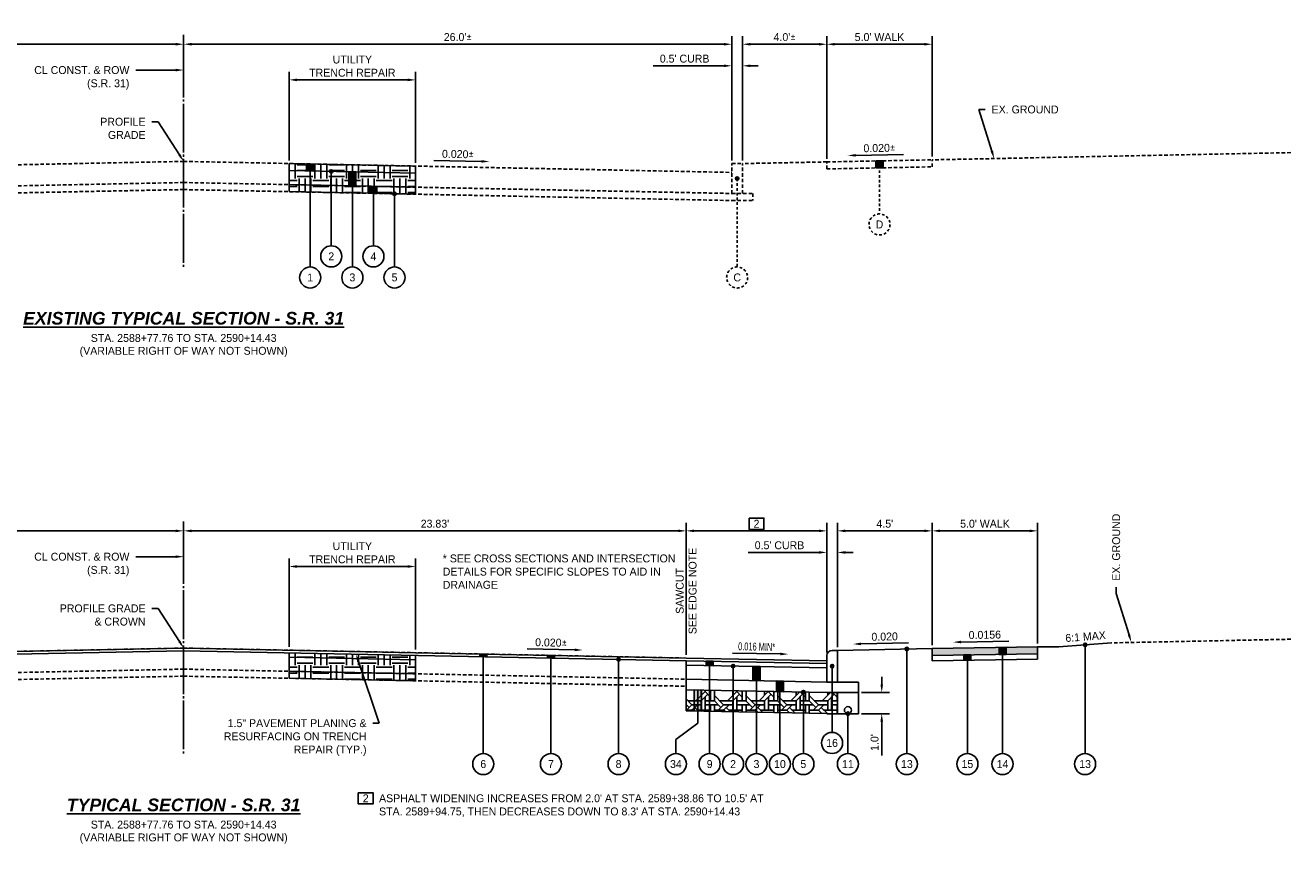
# Model space of a CAD drawing. Header units: feet. Extents: x 904 to 1979, y -2403 to -1843.
# Tile 34 of 34: x 1875 to 1935, y -1882 to -1843. Entities that reach past the tile are written whole.
import ezdxf
from ezdxf import colors
from ezdxf.entities.mleader import LeaderData, LeaderLine
from ezdxf.math import Vec2, Vec3

# ---------------------------------------------------------------- set-up
doc = ezdxf.new("R2010")
doc.units = ezdxf.units.FT
doc.header["$MEASUREMENT"] = 0
for name, pattern in [('cl', [5, 0.09375, -0.09375, 4.625, -0.09375, 0.09375]), ('HIDDEN', [0.375, 0.25, -0.125]), ('OhDOT_USTN3', [0.22, 0.165, -0.055])]:
    doc.linetypes.add(name, pattern=pattern)
for name, color, linetype in [('GE_P_CL', 180, 'cl'), ('PV_X_EOP', 27, 'OhDOT_USTN3'), ('RD_P_Text', 1, 'Continuous'), ('SC_Shading1', 247, 'Continuous'), ('SC_Shading1_Resurfacing', 247, 'Continuous'), ('SC_Shading2', 255, 'Continuous')]:
    doc.layers.add(name, color=color, linetype=linetype)
doc.styles.add('Slanted-Normal', font='font31.shx', dxfattribs={"height": 0.1})
doc.styles.get("Standard").update_dxf_attribs({"font": 'font31.shx'})
doc.dimstyles.new('COEC', dxfattribs={"dimscale": 13.9, "dimtxt": 0.18, "dimasz": 0.18, "dimexe": 0.18, "dimexo": 0.0625, "dimgap": 0.09, "dimtad": 1, "dimzin": 0, "dimdsep": 46, "dimtxsty": 'Standard', "dimcen": 0.09, "dimclrd": 256, "dimclre": 256, "dimclrt": 256, "dimaunit": 1, "dimadec": 4, "dimazin": 0, "dimtfac": 1, "dimtofl": 0, "dimtmove": 0, "dimatfit": 3, "dimfxl": 1, "dimtolj": 1, "dimtzin": 0, "dimlwd": -1, "dimlwe": -1, "dimarcsym": 0})

# ---------------------------------------------------------------- blocks, each defined once
blk = doc.blocks.new('*D1086')
at = {"layer": 'Defpoints', "color": 0, "transparency": 16777216}
for p in [(1856.37, -1843.976), (1882.37, -1843.531), (1856.37, -1849.634)]:
    blk.add_point(p, dxfattribs=at)
at = {"layer": 'RD_P_Text', "transparency": 16777216}
for p, q in [((1856.37, -1849.484), (1856.37, -1843.601)), ((1881.995, -1843.976), (1856.745, -1843.976)), ((1882.37, -1843.681), (1882.37, -1844.351))]:
    blk.add_line(p, q, dxfattribs=at)
for points in [[(1856.745, -1843.914), (1856.745, -1844.039), (1856.37, -1843.976)], [(1881.995, -1843.914), (1881.995, -1844.039), (1882.37, -1843.976)]]:
    blk.add_solid(points, dxfattribs=at)
at = {"layer": 'RD_P_Text', "transparency": 16777216, "insert": (1869.37, -1843.639), "char_height": 0.375, "attachment_point": 5}
blk.add_mtext("\\A1;26.0'{\\fISOCPEUR|b0|i0|c0|p34;%%P}", dxfattribs=at)
blk = doc.blocks.new('*D1090')
at = {"layer": 'Defpoints', "color": 0, "transparency": 16777216}
for p in [(1882.37, -1843.531), (1882.37, -1843.976), (1908.37, -1849.634)]:
    blk.add_point(p, dxfattribs=at)
at = {"layer": 'RD_P_Text', "transparency": 16777216}
for p, q in [((1882.37, -1843.681), (1882.37, -1844.351)), ((1907.995, -1843.976), (1882.745, -1843.976)), ((1908.37, -1849.484), (1908.37, -1843.601))]:
    blk.add_line(p, q, dxfattribs=at)
for points in [[(1882.745, -1843.914), (1882.745, -1844.039), (1882.37, -1843.976)], [(1907.995, -1843.914), (1907.995, -1844.039), (1908.37, -1843.976)]]:
    blk.add_solid(points, dxfattribs=at)
at = {"layer": 'RD_P_Text', "transparency": 16777216, "insert": (1895.37, -1843.639), "char_height": 0.375, "attachment_point": 5}
blk.add_mtext("\\A1;26.0'{\\fISOCPEUR|b0|i0|c0|p34;%%P}", dxfattribs=at)
blk = doc.blocks.new('*D1091')
at = {"layer": 'Defpoints', "color": 0, "transparency": 16777216}
for p in [(1908.87, -1843.976), (1908.87, -1849.634), (1912.87, -1849.554)]:
    blk.add_point(p, dxfattribs=at)
at = {"layer": 'RD_P_Text', "transparency": 16777216}
for p, q in [((1908.87, -1849.484), (1908.87, -1843.601)), ((1912.495, -1843.976), (1909.245, -1843.976)), ((1912.87, -1849.404), (1912.87, -1843.601))]:
    blk.add_line(p, q, dxfattribs=at)
for points in [[(1909.245, -1843.914), (1909.245, -1844.039), (1908.87, -1843.976)], [(1912.495, -1843.914), (1912.495, -1844.039), (1912.87, -1843.976)]]:
    blk.add_solid(points, dxfattribs=at)
at = {"layer": 'RD_P_Text', "transparency": 16777216, "insert": (1910.87, -1843.639), "char_height": 0.375, "attachment_point": 5}
blk.add_mtext("\\A1;4.0'{\\fISOCPEUR|b0|i0|c0|p34;%%P}", dxfattribs=at)
blk = doc.blocks.new('*D1092')
at = {"layer": 'Defpoints', "color": 0, "transparency": 16777216}
for p in [(1912.87, -1843.976), (1917.87, -1849.454), (1912.87, -1849.554)]:
    blk.add_point(p, dxfattribs=at)
at = {"layer": 'RD_P_Text', "transparency": 16777216}
for p, q in [((1912.87, -1849.404), (1912.87, -1843.601)), ((1917.495, -1843.976), (1913.245, -1843.976)), ((1917.87, -1849.304), (1917.87, -1843.601))]:
    blk.add_line(p, q, dxfattribs=at)
for points in [[(1913.245, -1843.914), (1913.245, -1844.039), (1912.87, -1843.976)], [(1917.495, -1843.914), (1917.495, -1844.039), (1917.87, -1843.976)]]:
    blk.add_solid(points, dxfattribs=at)
at = {"layer": 'RD_P_Text', "transparency": 16777216, "insert": (1915.37, -1843.639), "char_height": 0.375, "attachment_point": 5}
blk.add_mtext("\\A1;5.0' WALK", dxfattribs=at)
blk = doc.blocks.new('*D1093')
at = {"layer": 'Defpoints', "color": 0, "transparency": 16777216}
for p in [(1908.37, -1844.999), (1908.37, -1849.634), (1908.87, -1849.634)]:
    blk.add_point(p, dxfattribs=at)
at = {"layer": 'RD_P_Text', "transparency": 16777216}
for p, q in [((1908.37, -1849.484), (1908.37, -1844.624)), ((1908.87, -1849.484), (1908.87, -1844.624)), ((1907.995, -1844.999), (1904.635, -1844.999)), ((1909.245, -1844.999), (1909.62, -1844.999))]:
    blk.add_line(p, q, dxfattribs=at)
for points in [[(1907.995, -1844.936), (1907.995, -1845.061), (1908.37, -1844.999)], [(1909.245, -1844.936), (1909.245, -1845.061), (1908.87, -1844.999)]]:
    blk.add_solid(points, dxfattribs=at)
at = {"layer": 'RD_P_Text', "transparency": 16777216, "insert": (1906.128, -1844.661), "char_height": 0.375, "attachment_point": 5}
blk.add_mtext("\\A1;0.5' CURB", dxfattribs=at)
blk = doc.blocks.new('*D1094')
at = {"layer": 'Defpoints', "color": 0, "transparency": 16777216}
for p in [(1887.37, -1845.665), (1887.37, -1849.631), (1893.37, -1849.751)]:
    blk.add_point(p, dxfattribs=at)
at = {"layer": 'RD_P_Text', "transparency": 16777216}
for p, q in [((1887.37, -1849.481), (1887.37, -1845.29)), ((1893.37, -1849.601), (1893.37, -1845.29)), ((1892.995, -1845.665), (1887.745, -1845.665))]:
    blk.add_line(p, q, dxfattribs=at)
for points in [[(1887.745, -1845.603), (1887.745, -1845.728), (1887.37, -1845.665)], [(1892.995, -1845.603), (1892.995, -1845.728), (1893.37, -1845.665)]]:
    blk.add_solid(points, dxfattribs=at)
at = {"layer": 'RD_P_Text', "transparency": 16777216, "insert": (1890.37, -1845.015), "char_height": 0.375, "attachment_point": 5}
blk.add_mtext('\\A1;UTILITY\\PTRENCH REPAIR', dxfattribs=at)
blk = doc.blocks.new('*D1103')
at = {"layer": 'Defpoints', "color": 0, "transparency": 16777216}
for p in [(1882.37, -1866.596), (1858.37, -1867.041), (1858.37, -1873.076)]:
    blk.add_point(p, dxfattribs=at)
at = {"layer": 'RD_P_Text', "transparency": 16777216}
for p, q in [((1858.37, -1872.926), (1858.37, -1866.666)), ((1882.37, -1866.746), (1882.37, -1867.416)), ((1881.995, -1867.041), (1858.745, -1867.041))]:
    blk.add_line(p, q, dxfattribs=at)
for points in [[(1858.745, -1866.979), (1858.745, -1867.104), (1858.37, -1867.041)], [(1881.995, -1866.979), (1881.995, -1867.104), (1882.37, -1867.041)]]:
    blk.add_solid(points, dxfattribs=at)
at = {"layer": 'RD_P_Text', "transparency": 16777216, "insert": (1870.37, -1866.704), "char_height": 0.375, "attachment_point": 5}
blk.add_mtext("\\A1;24.0'", dxfattribs=at)
blk = doc.blocks.new('*D1098')
at = {"layer": 'Defpoints', "color": 0, "transparency": 16777216}
for p in [(1882.37, -1866.596), (1882.37, -1867.041), (1906.203, -1873.072)]:
    blk.add_point(p, dxfattribs=at)
at = {"layer": 'RD_P_Text', "transparency": 16777216}
for p, q in [((1882.37, -1866.746), (1882.37, -1867.416)), ((1906.203, -1872.922), (1906.203, -1866.666)), ((1905.828, -1867.041), (1882.745, -1867.041))]:
    blk.add_line(p, q, dxfattribs=at)
for points in [[(1882.745, -1866.979), (1882.745, -1867.104), (1882.37, -1867.041)], [(1905.828, -1866.979), (1905.828, -1867.104), (1906.203, -1867.041)]]:
    blk.add_solid(points, dxfattribs=at)
at = {"layer": 'RD_P_Text', "transparency": 16777216, "insert": (1894.287, -1866.704), "char_height": 0.375, "attachment_point": 5}
blk.add_mtext("\\A1;23.83'", dxfattribs=at)
blk = doc.blocks.new('*D1099')
at = {"layer": 'Defpoints', "color": 0, "transparency": 16777216}
for p in [(1913.37, -1867.041), (1913.37, -1872.706), (1917.87, -1872.616)]:
    blk.add_point(p, dxfattribs=at)
at = {"layer": 'RD_P_Text', "transparency": 16777216}
for p, q in [((1913.37, -1872.556), (1913.37, -1866.666)), ((1917.87, -1872.466), (1917.87, -1866.666)), ((1917.495, -1867.041), (1913.745, -1867.041))]:
    blk.add_line(p, q, dxfattribs=at)
for points in [[(1913.745, -1866.979), (1913.745, -1867.104), (1913.37, -1867.041)], [(1917.495, -1866.979), (1917.495, -1867.104), (1917.87, -1867.041)]]:
    blk.add_solid(points, dxfattribs=at)
at = {"layer": 'RD_P_Text', "transparency": 16777216, "insert": (1915.62, -1866.704), "char_height": 0.375, "attachment_point": 5}
blk.add_mtext("\\A1;4.5'", dxfattribs=at)
blk = doc.blocks.new('*D1095')
at = {"layer": 'Defpoints', "color": 0, "transparency": 16777216}
for p in [(1917.87, -1867.041), (1917.87, -1872.616), (1922.87, -1872.538)]:
    blk.add_point(p, dxfattribs=at)
at = {"layer": 'RD_P_Text', "transparency": 16777216}
for p, q in [((1917.87, -1872.466), (1917.87, -1866.666)), ((1922.87, -1872.388), (1922.87, -1866.666)), ((1922.495, -1867.041), (1918.245, -1867.041))]:
    blk.add_line(p, q, dxfattribs=at)
for points in [[(1918.245, -1866.979), (1918.245, -1867.104), (1917.87, -1867.041)], [(1922.495, -1866.979), (1922.495, -1867.104), (1922.87, -1867.041)]]:
    blk.add_solid(points, dxfattribs=at)
at = {"layer": 'RD_P_Text', "transparency": 16777216, "insert": (1920.37, -1866.704), "char_height": 0.375, "attachment_point": 5}
blk.add_mtext("\\A1;5.0' WALK", dxfattribs=at)
blk = doc.blocks.new('*D1102')
at = {"layer": 'Defpoints', "color": 0, "transparency": 16777216}
for p in [(1912.87, -1868.064), (1913.37, -1872.706), (1912.87, -1872.956)]:
    blk.add_point(p, dxfattribs=at)
at = {"layer": 'RD_P_Text', "transparency": 16777216}
for p, q in [((1912.495, -1868.064), (1909.135, -1868.064)), ((1912.87, -1872.806), (1912.87, -1867.689)), ((1913.37, -1872.556), (1913.37, -1867.689)), ((1913.745, -1868.064), (1914.12, -1868.064))]:
    blk.add_line(p, q, dxfattribs=at)
for points in [[(1912.495, -1868.001), (1912.495, -1868.126), (1912.87, -1868.064)], [(1913.745, -1868.001), (1913.745, -1868.126), (1913.37, -1868.064)]]:
    blk.add_solid(points, dxfattribs=at)
at = {"layer": 'RD_P_Text', "transparency": 16777216, "insert": (1910.628, -1867.726), "char_height": 0.375, "attachment_point": 5}
blk.add_mtext("\\A1;0.5' CURB", dxfattribs=at)
blk = doc.blocks.new('*D1101')
at = {"layer": 'Defpoints', "color": 0, "transparency": 16777216}
for p in [(1887.37, -1868.73), (1887.37, -1872.696), (1893.37, -1872.816)]:
    blk.add_point(p, dxfattribs=at)
at = {"layer": 'RD_P_Text', "transparency": 16777216}
for p, q in [((1887.37, -1872.546), (1887.37, -1868.355)), ((1893.37, -1872.666), (1893.37, -1868.355)), ((1892.995, -1868.73), (1887.745, -1868.73))]:
    blk.add_line(p, q, dxfattribs=at)
for points in [[(1887.745, -1868.668), (1887.745, -1868.793), (1887.37, -1868.73)], [(1892.995, -1868.668), (1892.995, -1868.793), (1893.37, -1868.73)]]:
    blk.add_solid(points, dxfattribs=at)
at = {"layer": 'RD_P_Text', "transparency": 16777216, "insert": (1890.37, -1868.08), "char_height": 0.375, "attachment_point": 5}
blk.add_mtext('\\A1;UTILITY\\PTRENCH REPAIR', dxfattribs=at)
blk = doc.blocks.new('*D1104')
at = {"layer": 'Defpoints', "color": 0, "transparency": 16777216}
for p in [(1906.203, -1867.041), (1906.203, -1873.072), (1912.87, -1872.956)]:
    blk.add_point(p, dxfattribs=at)
at = {"layer": 'RD_P_Text', "transparency": 16777216}
for p, q in [((1906.203, -1872.922), (1906.203, -1866.666)), ((1912.87, -1872.806), (1912.87, -1866.666)), ((1912.495, -1867.041), (1906.578, -1867.041))]:
    blk.add_line(p, q, dxfattribs=at)
for points in [[(1906.578, -1866.979), (1906.578, -1867.104), (1906.203, -1867.041)], [(1912.495, -1866.979), (1912.495, -1867.104), (1912.87, -1867.041)]]:
    blk.add_solid(points, dxfattribs=at)
at = {"layer": 'RD_P_Text', "transparency": 16777216, "insert": (1909.537, -1866.704), "char_height": 0.375, "attachment_point": 5}
blk.add_mtext('\\A1;2', dxfattribs=at)
blk = doc.blocks.new('*D1105')
at = {"layer": 'Defpoints', "color": 0, "transparency": 16777216}
for p in [(1914.37, -1874.706), (1915.476, -1874.706), (1914.37, -1875.706)]:
    blk.add_point(p, dxfattribs=at)
at = {"layer": 'RD_P_Text', "transparency": 16777216}
for p, q in [((1915.476, -1874.331), (1915.476, -1873.956)), ((1914.52, -1874.706), (1915.851, -1874.706)), ((1914.52, -1875.706), (1915.851, -1875.706)), ((1915.476, -1876.081), (1915.476, -1877.693))]:
    blk.add_line(p, q, dxfattribs=at)
for points in [[(1915.413, -1874.331), (1915.538, -1874.331), (1915.476, -1874.706)], [(1915.413, -1876.081), (1915.538, -1876.081), (1915.476, -1875.706)]]:
    blk.add_solid(points, dxfattribs=at)
at = {"layer": 'RD_P_Text', "transparency": 16777216, "insert": (1915.138, -1877.074), "char_height": 0.375, "attachment_point": 5, "rotation": 90}
blk.add_mtext("\\A1;1.0'", dxfattribs=at)

msp = doc.modelspace()

# ---------------------------------------------------------------- hatches: boundary and pattern name
at = {"layer": 'RD_P_Text'}
h = msp.add_hatch(color=256, dxfattribs=at)
h.dxf.hatch_style = 1
h.paths.add_polyline_path([(1888.536, -1849.654), (1888.536, -1849.987), (1888.203, -1849.981), (1888.203, -1849.647)])
h = msp.add_hatch(color=256, dxfattribs=at)
h.dxf.hatch_style = 1
edge = h.paths.add_edge_path()
edge.add_arc((1889.37, -1850.004), 0.08, 0, 360)
h = msp.add_hatch(color=256, dxfattribs=at)
h.dxf.hatch_style = 1
h.paths.add_polyline_path([(1890.203, -1850.021), (1890.536, -1850.027), (1890.536, -1850.694), (1890.203, -1850.687)])
h = msp.add_hatch(color=256, dxfattribs=at)
h.dxf.hatch_style = 1
h.paths.add_polyline_path([(1915.536, -1849.501), (1915.536, -1849.834), (1915.203, -1849.84), (1915.203, -1849.507)])
h = msp.add_hatch(color=256, dxfattribs=at)
h.dxf.hatch_style = 1
edge = h.paths.add_edge_path()
edge.add_arc((1908.62, -1850.342), 0.08, 0, 360)
h = msp.add_hatch(color=256, dxfattribs=at)
h.dxf.hatch_style = 1
h.paths.add_polyline_path([(1891.203, -1850.707), (1891.536, -1850.714), (1891.536, -1851.047), (1891.203, -1851.041)])
h = msp.add_hatch(color=256, dxfattribs=at)
h.dxf.hatch_style = 1
edge = h.paths.add_edge_path()
edge.add_arc((1892.37, -1851.064), 0.08, 0, 360)
h = msp.add_hatch(color=256, dxfattribs=at)
h.dxf.hatch_style = 1
h.paths.add_polyline_path([(1896.412, -1872.877), (1896.745, -1872.883), (1896.745, -1873.008), (1896.412, -1873.002)])
h = msp.add_hatch(color=256, dxfattribs=at)
h.dxf.hatch_style = 1
edge = h.paths.add_edge_path()
edge.add_arc((1916.667, -1872.64), 0.08, 0, 360)
h = msp.add_hatch(color=256, dxfattribs=at)
h.dxf.hatch_style = 1
h.paths.add_polyline_path([(1921.37, -1872.561), (1921.038, -1872.566), (1921.038, -1872.899), (1921.37, -1872.894)])
h = msp.add_hatch(color=256, dxfattribs=at)
h.dxf.hatch_style = 1
edge = h.paths.add_edge_path()
edge.add_arc((1925.12, -1872.443), 0.08, 0, 360)
h = msp.add_hatch(color=256, dxfattribs=at)
h.dxf.hatch_style = 1
h.paths.add_polyline_path([(1899.62, -1873.066), (1899.62, -1872.941), (1899.953, -1872.947), (1899.953, -1873.072)])
h = msp.add_hatch(color=256, dxfattribs=at)
h.dxf.hatch_style = 1
edge = h.paths.add_edge_path()
edge.add_arc((1902.995, -1873.133), 0.08, 0, 360)
h = msp.add_hatch(color=256, dxfattribs=at)
h.dxf.hatch_style = 1
h.paths.add_polyline_path([(1907.148, -1873.216), (1907.481, -1873.223), (1907.481, -1873.431), (1907.148, -1873.425)])
h = msp.add_hatch(color=256, dxfattribs=at)
h.dxf.hatch_style = 1
edge = h.paths.add_edge_path()
edge.add_arc((1908.425, -1873.45), 0.08, 0, 360)
h = msp.add_hatch(color=256, dxfattribs=at)
h.dxf.hatch_style = 1
h.paths.add_polyline_path([(1909.37, -1873.469), (1909.703, -1873.476), (1909.703, -1874.142), (1909.37, -1874.135)])
h = msp.add_hatch(color=256, dxfattribs=at)
h.dxf.hatch_style = 1
edge = h.paths.add_edge_path()
edge.add_arc((1913.12, -1873.455), 0.08, 0, 360)
h = msp.add_hatch(color=256, dxfattribs=at)
h.dxf.hatch_style = 1
h.paths.add_polyline_path([(1919.704, -1872.92), (1919.372, -1872.925), (1919.372, -1873.175), (1919.704, -1873.17)])
h = msp.add_hatch(color=256, dxfattribs=at)
h.dxf.hatch_style = 1
h.paths.add_polyline_path([(1906.921, -1874.586), (1906.921, -1875.586), (1906.588, -1875.579), (1906.588, -1874.579)])
h = msp.add_hatch(color=256, dxfattribs=at)
h.dxf.hatch_style = 1
h.paths.add_polyline_path([(1910.481, -1874.157), (1910.814, -1874.164), (1910.814, -1874.664), (1910.481, -1874.657)])
h = msp.add_hatch(color=256, dxfattribs=at)
h.dxf.hatch_style = 1
edge = h.paths.add_edge_path()
edge.add_arc((1911.758, -1874.683), 0.08, 0, 360)
h = msp.add_hatch(color=256, dxfattribs=at)
h.dxf.hatch_style = 1
edge = h.paths.add_edge_path()
edge.add_arc((1913.87, -1875.706), 0.08, 0, 360)
at = {"layer": 'SC_Shading1'}
h = msp.add_hatch(dxfattribs=at)
h.set_pattern_fill('WICKER', color=256, scale=1.5)
h.set_pattern_definition([(0, (8.0999, 157.3956), (0, 1.5), [0.439335, -0.257355, 0.621315, -0.18198]), (0, (8.0999, 157.2136), (0, 1.5), [0.621315, -0.257355, 0.439335, -0.18198]), (0, (8.5392, 158.2743), (0, 1.5), [0.621315, -0.257355, 0.439335, -0.18198]), (0, (8.5392, 158.4562), (0, 1.5), [0.439335, -0.257355, 0.621315, -0.18198]), (90, (8.3572, 157.3956), (-1.5, 9e-17), [0.439335, -0.257355, 0.621315, -0.18198]), (90, (8.5392, 157.3956), (-1.5, 9e-17), [0.621315, -0.257355, 0.439335, -0.18198]), (90, (9.4179, 157.6529), (-1.5, 9e-17), [0.621315, -0.18198, 0.439335, -0.257355]), (90, (9.5999, 157.8349), (-1.5, 9e-17), [0.439335, -0.18198, 0.621315, -0.257355]), (135, (8.8499, 157.085), (-1.4999962, -1.4999962), [0.439335, -0.257355, 0.36396, -0.257355, 0.621315, -0.18198]), (135, (8.9786, 157.2136), (-1.4999962, -1.4999962), [0.621315, -0.257355, 0.36396, -0.257355, 0.439335, -0.18198]), (135, (9.8572, 157.5775), (-1.4999962, -1.4999962), [0.36396, -0.257355, 0.621315, -0.18198, 0.439335, -0.257355]), (135, (9.8572, 157.835), (-1.4999962, -1.4999962), [0.36396, -0.257355, 0.439335, -0.18198, 0.621315, -0.257355]), (45, (8.9786, 156.9562), (-1.4999962, 1.4999962), [0.36396, -0.257355, 0.439335, -0.18198, 0.621315, -0.257355]), (45, (8.7212, 156.9562), (-1.4999962, 1.4999962), [0.36396, -0.257355, 0.621315, -0.18198, 0.439335, -0.257355]), (45, (7.918, 157.3956), (-1.4999962, 1.4999962), [0.439335, -0.18198, 0.621315, -0.257355, 0.36396, -0.257355]), (45, (7.6605, 157.3956), (-1.4999962, 1.4999962), [0.621315, -0.18198, 0.439335, -0.257355, 0.36396, -0.257355])])
h.paths.add_polyline_path([(1906.203, -1875.572), (1912.87, -1875.705), (1913.37, -1875.706), (1913.37, -1874.706), (1912.87, -1874.705), (1906.203, -1874.572)])
at = {"layer": 'SC_Shading1_Resurfacing'}
h = msp.add_hatch(dxfattribs=at)
h.set_pattern_fill('EARTH', color=256, scale=3)
h.paths.add_polyline_path([(1893.37, -1851.084), (1887.37, -1850.964), (1887.37, -1849.631), (1893.37, -1849.751)])
h = msp.add_hatch(dxfattribs=at)
h.set_pattern_fill('EARTH', color=256, scale=3)
h.set_pattern_definition([(0, (0, -23.0651), (0.75, 0.75), [0.75, -0.75]), (0, (0, -22.78384), (0.75, 0.75), [0.75, -0.75]), (0, (0, -22.5026), (0.75, 0.75), [0.75, -0.75]), (90, (0.09375, -22.40884), (-0.75, 0.75), [0.75, -0.75]), (90, (0.375, -22.40884), (-0.75, 0.75), [0.75, -0.75]), (90, (0.65625, -22.40884), (-0.75, 0.75), [0.75, -0.75])])
h.paths.add_polyline_path([(1893.37, -1872.941), (1887.37, -1872.821), (1887.37, -1874.029), (1893.37, -1874.149)])
at = {"layer": 'SC_Shading2'}
h = msp.add_hatch(color=256, dxfattribs=at)
h.dxf.hatch_style = 1
h.paths.add_polyline_path([(1922.87, -1872.871), (1917.87, -1872.949), (1917.87, -1872.616), (1922.87, -1872.538)])

# ---------------------------------------------------------------- linework, layer by layer
at = {"layer": 'GE_P_CL', "ltscale": 0.5, "flags": 128}
for points in [[(1882.37, -1854.531), (1882.37, -1843.531)], [(1882.37, -1877.596), (1882.37, -1866.596)]]:
    msp.add_lwpolyline(points, dxfattribs=at)
at = {"layer": 'PV_X_EOP', "flags": 128}
for points in [[(1912.87, -1849.554), (1917.87, -1849.454)], [(1934.87, -1849.114), (1917.87, -1849.454)], [(1917.87, -1849.787), (1917.87, -1849.454)], [(1882.37, -1849.531), (1856.37, -1850.051)], [(1882.37, -1849.531), (1908.37, -1850.051)], [(1908.37, -1851.051), (1908.37, -1849.634)], [(1908.37, -1849.634), (1908.87, -1849.634)], [(1912.87, -1849.554), (1908.87, -1849.634)], [(1908.87, -1851.051), (1908.87, -1849.634)], [(1912.87, -1849.887), (1912.87, -1849.554)], [(1912.87, -1849.887), (1917.87, -1849.787)], [(1882.37, -1850.531), (1856.37, -1851.051)], [(1882.37, -1850.531), (1908.37, -1851.051)], [(1882.37, -1850.864), (1856.37, -1851.384)], [(1882.37, -1850.864), (1908.37, -1851.384)], [(1908.37, -1851.051), (1908.87, -1851.051)], [(1908.37, -1851.051), (1909.37, -1851.051)], [(1909.37, -1851.051), (1909.37, -1851.384)], [(1908.37, -1851.384), (1909.37, -1851.384)], [(1934.87, -1872.179), (1926.37, -1872.349)], [(1882.37, -1872.596), (1858.37, -1873.076)], [(1882.37, -1872.596), (1906.203, -1873.072)], [(1882.37, -1873.596), (1858.37, -1874.076)], [(1882.37, -1873.929), (1858.37, -1874.409)], [(1882.37, -1873.596), (1906.203, -1874.072)], [(1882.37, -1873.929), (1906.203, -1874.406)]]:
    msp.add_lwpolyline(points, dxfattribs=at)
at = {"layer": 'RD_P_Text', "linetype": 'ByBlock', "lineweight": -2}
for points in [[(1896.502, -1849.529), (1894.238, -1849.484)], [(1914.238, -1849.242), (1916.502, -1849.197)], [(1919.238, -1872.31), (1921.502, -1872.275)], [(1900.918, -1872.682), (1898.655, -1872.637)], [(1910.668, -1872.877), (1908.405, -1872.832)], [(1914.488, -1872.399), (1916.752, -1872.354)]]:
    msp.add_lwpolyline(points, dxfattribs=at)
at = {"layer": 'RD_P_Text', "ltscale": 0.5, "flags": 128}
for points in [[(1887.37, -1850.964), (1887.37, -1849.631)], [(1888.203, -1849.981), (1888.203, -1849.647)], [(1888.37, -1854.531), (1888.37, -1849.651)], [(1888.536, -1849.987), (1888.536, -1849.654)], [(1889.37, -1853.531), (1889.37, -1850.004)], [(1890.203, -1850.687), (1890.203, -1850.021)], [(1890.37, -1854.531), (1890.37, -1850.024)], [(1890.536, -1850.694), (1890.536, -1850.027)], [(1893.37, -1851.084), (1893.37, -1849.751)], [(1891.203, -1851.041), (1891.203, -1850.707)], [(1891.37, -1853.531), (1891.37, -1850.711)], [(1891.536, -1851.047), (1891.536, -1850.714)], [(1892.37, -1854.531), (1892.37, -1851.064)], [(1887.37, -1874.029), (1887.37, -1872.821)], [(1896.412, -1873.002), (1896.412, -1872.877)], [(1896.578, -1877.596), (1896.578, -1872.88)], [(1896.745, -1873.008), (1896.745, -1872.883)], [(1913.37, -1874.206), (1913.37, -1872.706)], [(1917.87, -1873.199), (1917.87, -1872.616)], [(1921.038, -1872.899), (1921.038, -1872.566)], [(1921.204, -1877.596), (1921.204, -1872.564)], [(1921.37, -1872.894), (1921.37, -1872.561)], [(1922.87, -1873.121), (1922.87, -1872.538)], [(1893.37, -1874.149), (1893.37, -1872.941)], [(1899.62, -1873.066), (1899.62, -1872.941)], [(1899.787, -1877.596), (1899.787, -1872.944)], [(1899.953, -1873.072), (1899.953, -1872.947)], [(1902.995, -1877.596), (1902.995, -1873.133)], [(1906.203, -1875.572), (1906.203, -1873.197)], [(1907.148, -1873.425), (1907.148, -1873.216)], [(1907.314, -1877.596), (1907.314, -1873.22)], [(1907.481, -1873.431), (1907.481, -1873.223)], [(1908.425, -1877.596), (1908.425, -1873.45)], [(1909.37, -1874.135), (1909.37, -1873.469)], [(1909.536, -1877.596), (1909.536, -1873.472)], [(1909.703, -1874.142), (1909.703, -1873.476)], [(1912.87, -1874.206), (1912.87, -1872.956)], [(1919.372, -1873.175), (1919.372, -1872.925)], [(1919.538, -1877.596), (1919.538, -1872.923)], [(1919.704, -1873.17), (1919.704, -1872.92)], [(1906.588, -1875.579), (1906.588, -1874.579)], [(1906.754, -1876.162), (1906.754, -1874.583)], [(1906.921, -1875.586), (1906.921, -1874.586)], [(1910.481, -1874.657), (1910.481, -1874.157)], [(1910.647, -1877.596), (1910.647, -1874.161)], [(1910.814, -1874.664), (1910.814, -1874.164)], [(1911.758, -1877.596), (1911.758, -1874.683)], [(1905.715, -1877.596), (1905.715, -1876.932)]]:
    msp.add_lwpolyline(points, dxfattribs=at)
at = {"layer": 'RD_P_Text', "flags": 128}
for points in [[(1887.37, -1849.631), (1893.37, -1849.751)], [(1887.37, -1849.964), (1893.37, -1850.084)], [(1888.536, -1849.654), (1888.536, -1849.987), (1888.203, -1849.981), (1888.203, -1849.647), (1888.536, -1849.654)], [(1890.203, -1850.021), (1890.536, -1850.027), (1890.536, -1850.694), (1890.203, -1850.687), (1890.203, -1850.021)], [(1915.536, -1849.501), (1915.536, -1849.834), (1915.203, -1849.84), (1915.203, -1849.507), (1915.536, -1849.501)], [(1915.203, -1849.507), (1915.203, -1849.84)], [(1915.536, -1849.501), (1915.536, -1849.834)], [(1887.37, -1850.631), (1893.37, -1850.751)], [(1887.37, -1850.964), (1893.37, -1851.084)], [(1891.203, -1850.707), (1891.536, -1850.714), (1891.536, -1851.047), (1891.203, -1851.041), (1891.203, -1850.707)], [(1858.37, -1873.076), (1882.37, -1872.596)], [(1858.37, -1873.201), (1882.37, -1872.721)], [(1882.37, -1872.596), (1893.37, -1872.816)], [(1882.37, -1872.721), (1906.203, -1873.197)], [(1887.37, -1872.696), (1893.37, -1872.816)], [(1893.37, -1872.816), (1906.203, -1873.072)], [(1896.412, -1872.877), (1896.745, -1872.883), (1896.745, -1873.008), (1896.412, -1873.002), (1896.412, -1872.877)], [(1913.12, -1872.706), (1913.37, -1872.706)], [(1913.37, -1872.706), (1917.87, -1872.616)], [(1916.667, -1872.64), (1916.667, -1877.596)], [(1917.87, -1872.616), (1922.87, -1872.538)], [(1917.87, -1872.949), (1922.87, -1872.871)], [(1921.37, -1872.561), (1921.038, -1872.566), (1921.038, -1872.899), (1921.37, -1872.894), (1921.37, -1872.561)], [(1922.87, -1872.538), (1923.87, -1872.538), (1926.37, -1872.349)], [(1925.12, -1872.443), (1925.12, -1877.596)], [(1887.37, -1873.029), (1893.37, -1873.149)], [(1899.62, -1873.066), (1899.62, -1872.941), (1899.953, -1872.947), (1899.953, -1873.072), (1899.62, -1873.066)], [(1906.203, -1873.072), (1912.87, -1873.206)], [(1906.203, -1873.197), (1912.87, -1873.331)], [(1906.203, -1873.406), (1912.87, -1873.539)], [(1907.148, -1873.216), (1907.481, -1873.223), (1907.481, -1873.431), (1907.148, -1873.425), (1907.148, -1873.216)], [(1909.37, -1873.469), (1909.703, -1873.476), (1909.703, -1874.142), (1909.37, -1874.135), (1909.37, -1873.469)], [(1913.12, -1873.455), (1913.12, -1876.596)], [(1917.87, -1873.199), (1922.87, -1873.121)], [(1919.704, -1872.92), (1919.372, -1872.925), (1919.372, -1873.175), (1919.704, -1873.17), (1919.704, -1872.92)], [(1887.37, -1873.696), (1893.37, -1873.816)], [(1887.37, -1874.029), (1893.37, -1874.149)], [(1906.203, -1874.072), (1912.87, -1874.205)], [(1906.203, -1874.572), (1912.87, -1874.705)], [(1906.921, -1874.586), (1906.921, -1875.586), (1906.588, -1875.579), (1906.588, -1874.579), (1906.921, -1874.586)], [(1910.481, -1874.157), (1910.814, -1874.164), (1910.814, -1874.664), (1910.481, -1874.657), (1910.481, -1874.157)], [(1912.87, -1874.206), (1913.37, -1874.206)], [(1912.87, -1874.206), (1914.37, -1874.206)], [(1914.37, -1874.206), (1914.37, -1874.706)], [(1912.87, -1874.706), (1914.37, -1874.706)], [(1913.37, -1874.706), (1913.37, -1875.706)], [(1914.37, -1874.706), (1914.37, -1875.706)], [(1906.203, -1875.572), (1912.87, -1875.705)], [(1912.87, -1875.706), (1913.37, -1875.706)], [(1914.37, -1875.706), (1913.37, -1875.706)], [(1913.87, -1875.706), (1913.87, -1877.596)], [(1906.754, -1876.162), (1905.715, -1876.932)]]:
    msp.add_lwpolyline(points, dxfattribs=at)
at = {"layer": 'RD_P_Text', "linetype": 'HIDDEN', "ltscale": 0.5, "flags": 128}
for points in [[(1915.37, -1849.504), (1915.37, -1852.017)], [(1908.62, -1850.342), (1908.62, -1854.531)]]:
    msp.add_lwpolyline(points, dxfattribs=at)
at = {"layer": 'RD_P_Text'}
for points in [[(1909.186, -1866.437), (1909.887, -1866.437), (1909.887, -1866.971), (1909.186, -1866.971)], [(1890.653, -1879.453), (1891.353, -1879.453), (1891.353, -1879.986), (1890.653, -1879.986)]]:
    msp.add_lwpolyline(points, close=True, dxfattribs=at)
for centre, radius in [((1889.37, -1850.004), 0.08), ((1908.62, -1850.342), 0.08), ((1892.37, -1851.064), 0.08), ((1889.37, -1854.031), 0.5), ((1891.37, -1854.031), 0.5), ((1888.37, -1855.031), 0.5), ((1890.37, -1855.031), 0.5), ((1892.37, -1855.031), 0.5), ((1916.667, -1872.64), 0.08), ((1925.12, -1872.443), 0.08), ((1902.995, -1873.133), 0.08), ((1908.425, -1873.45), 0.08), ((1913.12, -1873.455), 0.08), ((1911.758, -1874.683), 0.08), ((1913.87, -1875.54), 0.166), ((1913.87, -1875.706), 0.08), ((1913.12, -1877.096), 0.5), ((1896.578, -1878.096), 0.5), ((1899.787, -1878.096), 0.5), ((1902.995, -1878.096), 0.5), ((1905.715, -1878.096), 0.5), ((1907.314, -1878.096), 0.5), ((1908.425, -1878.096), 0.5), ((1909.536, -1878.096), 0.5), ((1910.647, -1878.096), 0.5), ((1911.758, -1878.096), 0.5), ((1913.87, -1878.096), 0.5), ((1916.667, -1878.096), 0.5), ((1919.538, -1878.096), 0.5), ((1921.204, -1878.096), 0.5), ((1925.12, -1878.096), 0.5)]:
    msp.add_circle(centre, radius, dxfattribs=at)
at = {"layer": 'RD_P_Text', "linetype": 'HIDDEN', "ltscale": 0.5}
for centre in [(1915.37, -1852.517), (1908.62, -1855.031)]:
    msp.add_circle(centre, 0.5, dxfattribs=at)
at = {"layer": 'RD_P_Text', "ltscale": 0.5}
msp.add_arc((1913.12, -1872.956), 0.25, 90, 180, dxfattribs=at)
at = {"layer": 'RD_P_Text'}
for points in [[(1896.5, -1849.592), (1896.877, -1849.537), (1896.503, -1849.467)], [(1914.239, -1849.305), (1913.863, -1849.25), (1914.237, -1849.18)], [(1919.239, -1872.373), (1918.863, -1872.316), (1919.237, -1872.248)], [(1900.917, -1872.745), (1901.293, -1872.69), (1900.92, -1872.62)], [(1910.667, -1872.94), (1911.043, -1872.885), (1910.67, -1872.815)], [(1914.489, -1872.462), (1914.113, -1872.407), (1914.487, -1872.337)]]:
    msp.add_solid(points, dxfattribs=at)

# ---------------------------------------------------------------- texts
at = {"layer": 'RD_P_Text', "char_height": 0.375, "attachment_point": 5}
for s, width, insert, rotation in [('0.020{\\fISOCPEUR|b0|i0|c0|p34;%%P}', 2.91398, (1915.363, -1848.897), 1.14576), ('0.020{\\fISOCPEUR|b0|i0|c0|p34;%%P}', 2.91398, (1895.376, -1849.184), 358.85424), ('SEE EDGE NOTE', 34.83485, (1906.506, -1869.889), 90), ('SAWCUT', 34.83485, (1905.9, -1869.889), 90), ('0.020{\\fISOCPEUR|b0|i0|c0|p34;%%P}', 2.91398, (1899.793, -1872.337), 358.85424), ('0.020', 2.91398, (1915.613, -1872.054), 1.14576), ('0.0156', 2.91398, (1920.365, -1871.97), 0.89374), ('6:1 MAX', 2.91398, (1925.141, -1872.056), 4.31559), ('{\\W0.7;0.016 MIN*}', 2.91398, (1909.543, -1872.532), 358.85424)]:
    msp.add_mtext_dynamic_manual_height_columns(s, width=width, gutter_width=10, heights=[0], dxfattribs=dict(at, insert=insert, rotation=rotation))
at = {"layer": 'RD_P_Text'}
for s, width, heights, insert, char_height, attachment_point in [('D', 34.83485, [0.429], (1915.37, -1852.517), 0.375, 5), ('2', 34.83485, [0], (1889.37, -1854.031), 0.375, 5), ('4', 34.83485, [0], (1891.37, -1854.031), 0.375, 5), ('\\pxt43;1', 34.83485, [0], (1888.37, -1855.031), 0.375, 5), ('3', 34.83485, [0], (1890.37, -1855.031), 0.375, 5), ('5', 34.83485, [0], (1892.37, -1855.031), 0.375, 5), ('C', 34.83485, [0], (1908.62, -1855.031), 0.375, 5), ('{\\fArial|b1|i1|c0|p34;\\LEXISTING TYPICAL SECTION - S.R. 31}', 34.83485, [0], (1882.37, -1856.968), 0.6, 5), ('STA. 2588+77.76 TO STA. 2590+14.43', 34.83485, [0], (1882.37, -1857.901), 0.375, 5), ('(VARIABLE RIGHT OF WAY NOT SHOWN)', 34.83485, [0], (1882.37, -1858.563), 0.375, 5), ('* SEE CROSS SECTIONS AND INTERSECTION DETAILS FOR SPECIFIC SLOPES TO AID IN DRAINAGE', 11.61282, [9.075], (1894.657, -1868.161), 0.375, 1), ('16', 34.83485, [0], (1913.12, -1877.096), 0.375, 5), ('6', 34.83485, [0], (1896.578, -1878.096), 0.375, 5), ('7', 34.83485, [0], (1899.787, -1878.096), 0.375, 5), ('\\pxt43;8', 34.83485, [0], (1902.995, -1878.096), 0.375, 5), ('\\pxt43;34', 34.83485, [0], (1905.715, -1878.096), 0.375, 5), ('9', 34.83485, [0], (1907.314, -1878.096), 0.375, 5), ('2', 34.83485, [0], (1908.425, -1878.096), 0.375, 5), ('3', 34.83485, [0], (1909.536, -1878.096), 0.375, 5), ('\\pxt43;10', 34.83485, [0], (1910.647, -1878.096), 0.375, 5), ('5', 34.83485, [0], (1911.758, -1878.096), 0.375, 5), ('\\pxt43;11', 34.83485, [0], (1913.87, -1878.096), 0.375, 5), ('\\pxt43;13', 34.83485, [0], (1916.667, -1878.096), 0.375, 5), ('\\pxt43;15', 34.83485, [0], (1919.538, -1878.096), 0.375, 5), ('\\pxt43;14', 34.83485, [0], (1921.204, -1878.096), 0.375, 5), ('13', 34.83485, [0], (1925.12, -1878.096), 0.375, 5), ('{\\fArial|b1|i1|c0|p34;\\LTYPICAL SECTION - S.R. 31}', 34.83485, [0], (1882.37, -1880.034), 0.6, 5), ('\\pxt43;2', 34.83485, [0], (1891.003, -1879.719), 0.375, 5), ("ASPHALT WIDENING INCREASES FROM 2.0' AT STA. 2589+38.86 TO 10.5' AT\\PSTA. 2589+94.75, THEN DECREASES DOWN TO 8.3' AT STA. 2590+14.43", 21.75627, [9.075], (1891.637, -1879.528), 0.375, 1), ('STA. 2588+77.76 TO STA. 2590+14.43', 34.83485, [0], (1882.37, -1880.966), 0.375, 5), ('(VARIABLE RIGHT OF WAY NOT SHOWN)', 34.83485, [0], (1882.37, -1881.628), 0.375, 5)]:
    msp.add_mtext_dynamic_manual_height_columns(s, width=width, gutter_width=10, heights=heights, dxfattribs=dict(at, insert=insert, char_height=char_height, attachment_point=attachment_point))

# ---------------------------------------------------------------- dimensions: what is measured, and where the dimension line sits
for base, p1, p2, text, picture, middle in [((1856.37, -1843.976), (1882.37, -1843.531), (1856.37, -1849.634), "26.0'{\\fISOCPEUR|b0|i0|c0|p34;%%P}", '*D1086', (1869.37, -1843.639)), ((1882.37, -1843.976), (1908.37, -1849.634), (1882.37, -1843.531), "26.0'{\\fISOCPEUR|b0|i0|c0|p34;%%P}", '*D1090', (1895.37, -1843.639)), ((1917.87, -1867.041), (1922.87, -1872.538), (1917.87, -1872.616), "5.0' WALK", '*D1095', (1920.37, -1866.704)), ((1858.37, -1867.041), (1882.37, -1866.596), (1858.37, -1873.076), "24.0'", '*D1103', (1870.37, -1866.704)), ((1882.37, -1867.041), (1906.203, -1873.072), (1882.37, -1866.596), "23.83'", '*D1098', (1894.287, -1866.704)), ((1906.203, -1867.041), (1912.87, -1872.956), (1906.203, -1873.072), '2', '*D1104', (1909.537, -1866.704)), ((1913.37, -1867.041), (1917.87, -1872.616), (1913.37, -1872.706), "4.5'", '*D1099', (1915.62, -1866.704)), ((1912.87, -1868.064), (1913.37, -1872.706), (1912.87, -1872.956), "0.5' CURB", '*D1102', (1910.628, -1867.726))]:
    dim = msp.add_linear_dim(base=base, p1=p1, p2=p2, text=text, dimstyle='COEC', override={"dimscale": 3, "dimtxt": 0.125, "dimasz": 0.125, "dimexe": 0.125, "dimexo": 0.05, "dimgap": 0.05}, dxfattribs=at)
    dim.commit()
    dim.dimension.update_dxf_attribs({"geometry": picture, "text_midpoint": middle})
for base, p1, p2, text, picture, middle in [((1908.87, -1843.976), (1912.87, -1849.554), (1908.87, -1849.634), "4.0'{\\fISOCPEUR|b0|i0|c0|p34;%%P}", '*D1091', (1910.87, -1843.976)), ((1912.87, -1843.976), (1917.87, -1849.454), (1912.87, -1849.554), "5.0' WALK", '*D1092', (1915.37, -1843.976)), ((1887.37, -1845.665), (1893.37, -1849.751), (1887.37, -1849.631), 'UTILITY\\PTRENCH REPAIR', '*D1094', (1890.37, -1845.665)), ((1908.37, -1844.999), (1908.87, -1849.634), (1908.37, -1849.634), "0.5' CURB", '*D1093', (1906.128, -1844.999)), ((1887.37, -1868.73), (1893.37, -1872.816), (1887.37, -1872.696), 'UTILITY\\PTRENCH REPAIR', '*D1101', (1890.37, -1868.73))]:
    dim = msp.add_linear_dim(base=base, p1=p1, p2=p2, text=text, dimstyle='COEC', override={"dimscale": 3, "dimtxt": 0.125, "dimasz": 0.125, "dimexe": 0.125, "dimexo": 0.05, "dimgap": 0.05}, dxfattribs=at)
    dim.commit()
    dim.dimension.update_dxf_attribs({"geometry": picture, "text_midpoint": middle, "dimtype": 160})
dim = msp.add_linear_dim(base=(1915.476, -1874.706), p1=(1914.37, -1875.706), p2=(1914.37, -1874.706), angle=90, text="1.0'", dimstyle='COEC', override={"dimscale": 3, "dimtxt": 0.125, "dimasz": 0.125, "dimexe": 0.125, "dimexo": 0.05, "dimgap": 0.05}, dxfattribs=at)
dim.commit()
dim.dimension.update_dxf_attribs({"geometry": '*D1105', "text_midpoint": (1915.476, -1877.074), "dimtype": 160})

# ---------------------------------------------------------------- leaders
ml = msp.add_multileader_mtext('Standard', dxfattribs=at)
ml.set_content('CL CONST. & ROW\\P(S.R. 31)', color=256, style='Slanted-Normal')
ml.set_leader_properties()
ml.build(insert=Vec2(0, 0))
ml.multileader.update_dxf_attribs({"dogleg_length": 0.1, "arrow_head_size": 0.375, "scale": 3})
ctx = ml.context
ctx.base_point, ctx.scale, ctx.char_height, ctx.arrow_head_size, ctx.landing_gap_size, ctx.plane_origin = Vec3(1874.521, -1845.2), 3, 0.375, 0.375, 0.3, Vec3(1882.37, -1845.2)
ctx.text_align_type = 2
notes = []
notes.append((ctx, [(0, (1, 1, 0), (1880.397, -1845.2), (-1, 0), 0.3, [(0, [(1882.37, -1845.2)], 0, [])])]))
ctx.mtext.insert, ctx.mtext.alignment, ctx.mtext.flow_direction = Vec3(1879.797, -1845.013), 3, 5
ml = msp.add_multileader_mtext('Standard', dxfattribs=at)
ml.set_content('EX. GROUND', color=256, style='Slanted-Normal')
ml.set_leader_properties()
ml.build(insert=Vec2(0, 0))
ml.multileader.update_dxf_attribs({"dogleg_length": 0.1, "arrow_head_size": 0.375, "scale": 3})
ctx = ml.context
ctx.base_point, ctx.scale, ctx.char_height, ctx.arrow_head_size, ctx.landing_gap_size, ctx.plane_origin = Vec3(1920.387, -1847.068), 3, 0.375, 0.375, 0.3, Vec3(1918.114, -1847.068)
notes.append((ctx, [(0, (1, 1, 0), (1920.087, -1847.068), (1, 0), 0.3, [(0, [(1920.808, -1849.395)], 0, [])])]))
ctx.mtext.insert, ctx.mtext.flow_direction = Vec3(1920.687, -1846.88), 5
ml = msp.add_multileader_mtext('Standard', dxfattribs=at)
ml.set_content('PROFILE\\P GRADE', color=256, style='Slanted-Normal')
ml.set_leader_properties()
ml.build(insert=Vec2(0, 0))
ml.multileader.update_dxf_attribs({"dogleg_length": 0.1, "arrow_head_size": 0.375, "scale": 3})
ctx = ml.context
ctx.base_point, ctx.scale, ctx.char_height, ctx.arrow_head_size, ctx.landing_gap_size, ctx.plane_origin = Vec3(1878.003, -1847.65), 3, 0.375, 0.375, 0.3, Vec3(1882.37, -1847.329)
ctx.text_align_type = 2
notes.append((ctx, [(0, (1, 1, 0), (1881.162, -1847.65), (-1, 0), 0.3, [(0, [(1882.37, -1849.531)], 0, [])])]))
ctx.mtext.insert, ctx.mtext.alignment, ctx.mtext.flow_direction = Vec3(1880.562, -1847.463), 3, 5
ml = msp.add_multileader_mtext('Standard', dxfattribs=at)
ml.set_content('EX. GROUND', color=256, style='Slanted-Normal')
ml.set_leader_properties()
ml.build(insert=Vec2(0, 0))
ml.multileader.update_dxf_attribs({"dogleg_length": 0.1, "arrow_head_size": 0.375, "scale": 3})
ctx = ml.context
ctx.base_point, ctx.scale, ctx.char_height, ctx.arrow_head_size, ctx.landing_gap_size, ctx.plane_origin, ctx.plane_x_axis, ctx.plane_y_axis = Vec3(1926.592, -1869.703), 3, 0.375, 0.375, 0.3, Vec3(1924.619, -1870.003), Vec3(0, 1), Vec3(-1, 0)
notes.append((ctx, [(0, (1, 1, 0), (1926.592, -1870.003), (0, 1), 0.3, [(0, [(1927.313, -1872.33)], 0, [])])]))
ctx.mtext.insert, ctx.mtext.text_direction, ctx.mtext.rotation, ctx.mtext.flow_direction = Vec3(1926.405, -1869.403), Vec3(0, 1), 1.570796, 5
ml = msp.add_multileader_mtext('Standard', dxfattribs=at)
ml.set_content('CL CONST. & ROW\\P(S.R. 31)', color=256, style='Slanted-Normal')
ml.set_leader_properties()
ml.build(insert=Vec2(0, 0))
ml.multileader.update_dxf_attribs({"dogleg_length": 0.1, "arrow_head_size": 0.375, "scale": 3})
ctx = ml.context
ctx.base_point, ctx.scale, ctx.char_height, ctx.arrow_head_size, ctx.landing_gap_size, ctx.plane_origin = Vec3(1874.521, -1868.265), 3, 0.375, 0.375, 0.3, Vec3(1882.37, -1868.265)
ctx.text_align_type = 2
notes.append((ctx, [(0, (1, 1, 0), (1880.397, -1868.265), (-1, 0), 0.3, [(0, [(1882.37, -1868.265)], 0, [])])]))
ctx.mtext.insert, ctx.mtext.alignment, ctx.mtext.flow_direction = Vec3(1879.797, -1868.078), 3, 5
ml = msp.add_multileader_mtext('Standard', dxfattribs=at)
ml.set_content('PROFILE GRADE\\P& CROWN', color=256, style='Slanted-Normal')
ml.set_leader_properties()
ml.build(insert=Vec2(0, 0))
ml.multileader.update_dxf_attribs({"dogleg_length": 0.1, "arrow_head_size": 0.375, "scale": 3})
ctx = ml.context
ctx.base_point, ctx.scale, ctx.char_height, ctx.arrow_head_size, ctx.landing_gap_size, ctx.plane_origin = Vec3(1876.03, -1870.715), 3, 0.375, 0.375, 0.3, Vec3(1882.37, -1870.394)
ctx.text_align_type = 2
notes.append((ctx, [(0, (1, 1, 0), (1881.162, -1870.715), (-1, 0), 0.3, [(0, [(1882.37, -1872.596)], 0, [])])]))
ctx.mtext.insert, ctx.mtext.alignment, ctx.mtext.flow_direction = Vec3(1880.562, -1870.528), 3, 5
ml = msp.add_multileader_mtext('Standard', dxfattribs=at)
ml.set_content('1.5" PAVEMENT PLANING &\\PRESURFACING ON TRENCH\\PREPAIR (TYP.)', color=256, style='Slanted-Normal')
ml.set_leader_properties()
ml.build(insert=Vec2(0, 0))
ml.multileader.update_dxf_attribs({"dogleg_length": 0.1, "arrow_head_size": 0.375, "scale": 3})
ctx = ml.context
ctx.base_point, ctx.scale, ctx.char_height, ctx.arrow_head_size, ctx.landing_gap_size, ctx.plane_origin = Vec3(1883.723, -1876.156), 3, 0.375, 0.375, 0.3, Vec3(1891.68, -1876.296)
ctx.text_align_type = 2
notes.append((ctx, [(0, (1, 1, 0), (1891.644, -1876.156), (-1, 0), 0.3, [(0, [(1890.538, -1872.884)], 0, [])])]))
ctx.mtext.insert, ctx.mtext.width, ctx.mtext.alignment, ctx.mtext.flow_direction = Vec3(1891.044, -1875.968), 8.24504, 3, 5
for ctx, leaders in notes:
    for number, flags, end, landing, length, lines in leaders:
        leader = LeaderData()
        leader.index, (leader.has_last_leader_line, leader.has_dogleg_vector, leader.attachment_direction) = number, flags
        leader.last_leader_point, leader.dogleg_vector, leader.dogleg_length = Vec3(end), Vec3(landing), length
        for number, points, colour, breaks in lines:
            line = LeaderLine()
            line.index, line.vertices, line.color, line.breaks = number, Vec3.list(points), colors.encode_raw_color(colour), breaks
            leader.lines.append(line)
        ctx.leaders.append(leader)

doc.saveas('drawing.dxf')
